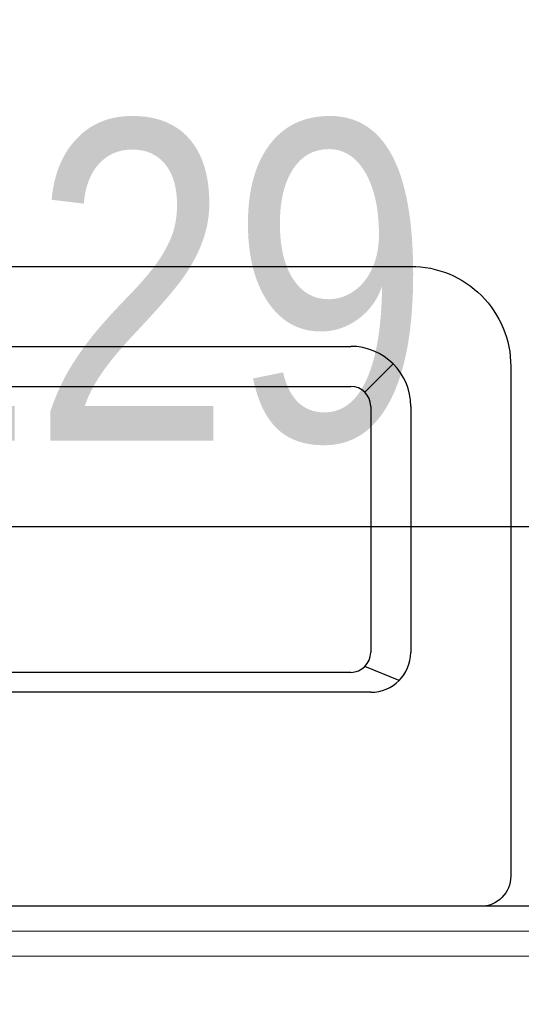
# Model space of a CAD drawing. Header units: centimetres. Extents: x 4120 to 19220, y -7417 to 180.
# Tile 37 of 223: x 9704 to 9730, y -4514 to -4464. Entities that reach past the tile are written whole.
import ezdxf

# ---------------------------------------------------------------- set-up
doc = ezdxf.new("R2010")
doc.units = ezdxf.units.CM
for name, color, linetype in [('A_Wymiary wewnętrzne', 8, 'Continuous'), ('A_Wyposażenie', 8, 'Continuous'), ('A_Ściany', 2, 'Continuous')]:
    doc.layers.add(name, color=color, linetype=linetype)
doc.styles.add('marcin', font='arial.ttf', dxfattribs={"width": 0.8, "height": 16})
doc.dimstyles.new('WYM A PROJEKT', dxfattribs={"dimscale": 2, "dimtxt": 16, "dimasz": 0.8, "dimexe": 6, "dimexo": 30, "dimgap": 2, "dimtad": 1, "dimdec": 0, "dimzin": 9, "dimdsep": 46, "dimtxsty": 'marcin', "dimblk": 'WW', "dimcen": 0, "dimdle": 6, "dimse1": 1, "dimse2": 1, "dimclrt": 7, "dimadec": 0, "dimazin": 0, "dimtfac": 1, "dimtdec": 0, "dimtix": 1, "dimtmove": 2, "dimatfit": 3, "dimldrblk": 'WW', "dimfxl": 1, "dimtolj": 1, "dimtzin": 0, "dimarcsym": 0})

# ---------------------------------------------------------------- blocks, each defined once
blk = doc.blocks.new('Wyposażenie sanitarne blok')
at = {"layer": 'A_Wyposażenie'}
for p, q in [((610.946, -530.5), (654.946, -530.5)), ((655.946, -533.5), (655.946, -545.8)), ((657.946, -533.5), (657.946, -545.8)), ((654.946, -546.8), (610.946, -546.8)), ((657.36, -547.214), (655.653, -546.507)), ((655.946, -547.8), (609.946, -547.8))]:
    blk.add_line(p, q, dxfattribs=at)
blk.add_lwpolyline([(662.946, -557, -0.414214), (661.446, -558.5), (604.446, -558.5, -0.414214), (602.946, -557), (602.946, -531.5, -0.414214), (607.946, -526.5), (657.946, -526.5, -0.414214), (662.946, -531.5), (662.946, -557)], format="xyb", dxfattribs=at)
for points in [[(655.653, -532.793), (657.067, -531.379)], [(610.946, -532.5), (654.946, -532.5)]]:
    blk.add_lwpolyline(points, dxfattribs=at)
for centre, radius, start, end in [((654.946, -533.5), 3, 0, 90), ((654.946, -533.5), 1, 0, 90), ((654.946, -545.8), 1, 270, 0), ((655.946, -545.8), 2, 270, 0)]:
    blk.add_arc(centre, radius, start, end, dxfattribs=at)
blk = doc.blocks.new('WW')
at = {"color": 80, "ltscale": 2}
blk.add_line((3, 3), (-3, -3), dxfattribs=at)
at = {"ltscale": 2}
for p, q in [((0, -3), (0, 3)), ((-3, 0), (3, 0))]:
    blk.add_line(p, q, dxfattribs=at)
blk = doc.blocks.new('*D2104')
at = {"layer": 'A_Wymiary wewnętrzne', "color": 0, "lineweight": -2}
blk.add_line((9647.175, -4489.73), (9772.975, -4489.73), dxfattribs=at)
at = {"layer": 'Defpoints', "color": 0}
for p in [(9774.575, -4489.73), (9645.575, -4508.73), (9774.575, -4508.73)]:
    blk.add_point(p, dxfattribs=at)
at = {"layer": 'A_Wymiary wewnętrzne', "color": 0, "lineweight": -2, "xscale": 1.6, "yscale": 1.6, "zscale": 1.6, "rotation": 180}
blk.add_blockref('WW', (9645.575, -4489.73), dxfattribs=at)
at = {"layer": 'A_Wymiary wewnętrzne', "color": 0, "lineweight": -2, "xscale": 1.6, "yscale": 1.6, "zscale": 1.6}
blk.add_blockref('WW', (9774.575, -4489.73), dxfattribs=at)
at = {"layer": 'A_Wymiary wewnętrzne', "color": 7, "insert": (9710.075, -4477.562), "char_height": 16, "attachment_point": 5, "style": 'marcin'}
blk.add_mtext('\\A1;129', dxfattribs=at)

msp = doc.modelspace()

# ---------------------------------------------------------------- linework, layer by layer
at = {"layer": 'A_Ściany', "color": 251, "linetype": 'Continuous', "lineweight": 20}
for points in [[(8941.075, -4678.73), (9837.075, -4678.73), (9837.075, -4671.23), (9829.075, -4671.23), (9829.075, -4624.98), (9824.075, -4624.98), (9824.075, -4671.23), (9643.075, -4671.23), (9643.075, -4516.23), (9824.075, -4516.23), (9824.075, -4522.48), (9829.075, -4522.48), (9829.075, -4511.23), (9782.075, -4511.23), (9782.075, -4474.98), (9777.075, -4474.98), (9777.075, -4511.23), (9643.075, -4511.23), (9643.075, -4331.23)], [(8939.825, -4679.98), (9838.325, -4679.98), (9838.325, -4669.98), (9830.325, -4669.98), (9830.325, -4624.98), (9822.825, -4624.98), (9822.825, -4669.98), (9644.325, -4669.98), (9644.325, -4517.48), (9822.825, -4517.48), (9822.825, -4522.48), (9830.325, -4522.48), (9830.325, -4509.98), (9783.325, -4509.98), (9783.325, -4474.98), (9775.825, -4474.98), (9775.825, -4509.98), (9644.325, -4509.98), (9644.325, -4332.48)]]:
    msp.add_lwpolyline(points, dxfattribs=at)
at = {"layer": 'A_Ściany'}
msp.add_lwpolyline([(8938.575, -4681.23), (9839.575, -4681.23), (9839.575, -4668.73), (9831.575, -4668.73), (9831.575, -4623.73), (9821.575, -4623.73), (9821.575, -4668.73), (9645.575, -4668.73), (9645.575, -4518.73), (9821.575, -4518.73), (9821.575, -4523.73), (9831.575, -4523.73), (9831.575, -4508.73), (9784.575, -4508.73), (9784.575, -4473.73), (9774.575, -4473.73), (9774.575, -4508.73), (9645.575, -4508.73), (9645.575, -4333.73)], dxfattribs=at)

# ---------------------------------------------------------------- block references
msp.add_blockref('Wyposażenie sanitarne blok', (9066.075, -3950.23))

# ---------------------------------------------------------------- dimensions: what is measured, and where the dimension line sits
at = {"layer": 'A_Wymiary wewnętrzne'}
dim = msp.add_aligned_dim(p1=(9645.575, -4508.73), p2=(9774.575, -4508.73), distance=19, dimstyle='WYM A PROJEKT', override={"dimdsep": 44}, dxfattribs=at)
dim.commit()
dim.dimension.update_dxf_attribs({"geometry": '*D2104', "text_midpoint": (9710.075, -4477.562)})

doc.saveas('drawing.dxf')
